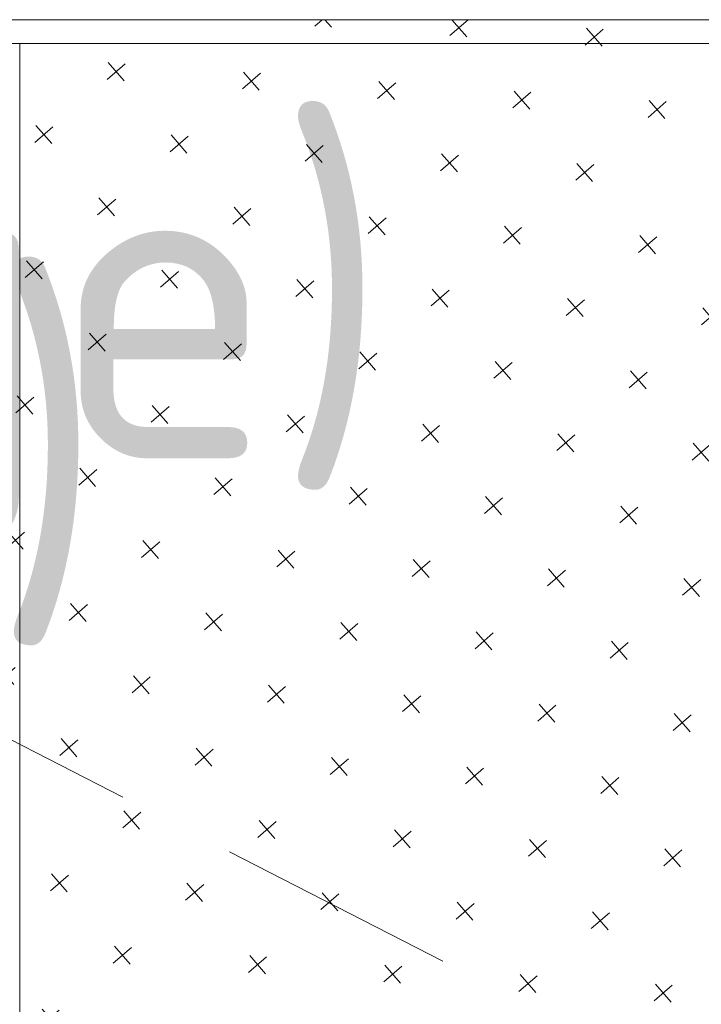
# Model space of a CAD drawing. Header units: millimetres. Extents: x 130528 to 177851, y 51760 to 113805.
# Tile 9 of 88: x 137370 to 137654, y 56519 to 56930. Entities that reach past the tile are written whole.
import ezdxf

# ---------------------------------------------------------------- set-up
doc = ezdxf.new("R2010")
doc.units = ezdxf.units.MM
doc.linetypes.add('Hidden 100.00_ 50.00', pattern=[150, 100, -50])
for name, color, linetype, lineweight, true_color in [('_SA-LAGI', 7, 'Continuous', 9, 0x5b5b5b), ('_SA-LAGI_hatch', 7, 'Continuous', 5, 0x787878), ('_SA-LAGI_tekst', 7, 'Continuous', 0, 0x7f4f3f), ('_SA-PORAND', 7, 'Continuous', 9, 0x5b5b5b), ('_SA-PORAND_hatch', 254, 'Continuous', 9, 0xbebebe), ('_SA-SANTEHN_trapp', 7, 'Continuous', 0, 0x4c6099), ('_SA-SEIN_hatch', 7, 'Continuous', 0, 0x797979), ('_SA-SEIN_tekst', 250, 'Continuous', 0, 0x333333)]:
    doc.layers.add(name, color=color, linetype=linetype, lineweight=lineweight, true_color=true_color)
doc.styles.add('DIN Pro Medium-Medium', font='txt')

msp = doc.modelspace()

# ---------------------------------------------------------------- hatches: boundary and pattern name
at = {"layer": '_SA-LAGI_hatch', "true_color": 0x3fbfbf}
h = msp.add_hatch(dxfattribs=at)
h.set_pattern_fill('Plus', color=123, scale=40, angle=41, style=0, pattern_type=2)
h.set_pattern_definition([(41, (-3.774, -3.28), (-26.242361, 30.188383), [10, -30]), (131, (3.28, -3.774), (-30.188383, -26.242361), [10, -30])])
h.paths.add_polyline_path([(136470, 56030), (136470, 56930), (137970, 56930), (137970, 56030)], flags=0)

# ---------------------------------------------------------------- linework, layer by layer
at = {"layer": '_SA-LAGI'}
msp.add_lwpolyline([(136470, 56030), (136470, 56930), (137970, 56930), (137970, 56030)], close=True, dxfattribs=at)
at = {"layer": '_SA-PORAND'}
msp.add_lwpolyline([(136470, 56030), (137970, 56030), (137970, 56930), (136470, 56930)], close=True, dxfattribs=at)
msp.add_lwpolyline([(136470, 56030), (137970, 56030), (137970, 56930), (136470, 56930)], close=True, dxfattribs=at)
at = {"layer": '_SA-PORAND_hatch'}
msp.add_lwpolyline([(137370, 56584.23), (137370, 56040), (137670, 56040), (137670, 56920), (137370, 56920)], close=True, dxfattribs=at)
at = {"layer": '_SA-SANTEHN_trapp', "linetype": 'Hidden 100.00_ 50.00'}
msp.add_lwpolyline([(136780, 56030), (137680, 56468.57), (136780, 56930)], dxfattribs=at)
at = {"layer": '_SA-SEIN_hatch'}
msp.add_lwpolyline([(136470, 56040), (137960, 56040), (137960, 56920), (136470, 56920)], dxfattribs=at)

# ---------------------------------------------------------------- texts
at = {"layer": '_SA-LAGI_tekst', "insert": (136539.86, 56881.95), "char_height": 135, "width": 2289.8361, "attachment_point": 1, "style": 'DIN Pro Medium-Medium'}
msp.add_mtext('{\\fDIN Pro;L-26 (Valge)}\\P{\\fDIN Pro;H:2250}\\P', dxfattribs=at)
at = {"layer": '_SA-SEIN_tekst', "insert": (136559.62, 56817.01), "char_height": 135, "width": 2198.3607, "attachment_point": 1, "style": 'DIN Pro Medium-Medium'}
msp.add_mtext('{\\fDIN Pro;S-20 (Hall)}\\P{\\fDIN Pro;S-13 }\\P{\\fDIN Pro;vt. SAS-116}\\P', dxfattribs=at)

doc.saveas('drawing.dxf')
